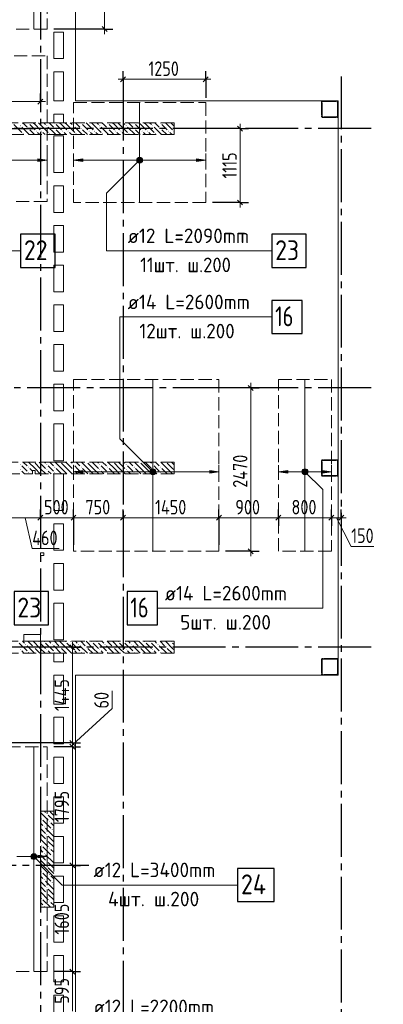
# Model space of a CAD drawing. Header units: millimetres. Extents: x 0 to 43617, y 0 to 59400.
# Tile 28 of 30: x 21509 to 27009, y 36931 to 51818. Entities that reach past the tile are written whole.
import ezdxf

# ---------------------------------------------------------------- set-up
doc = ezdxf.new("R2010")
doc.units = ezdxf.units.MM
doc.linetypes.add('______2', pattern=[270, 200, -70])
doc.linetypes.add('______5', pattern=[1100, 800, -100, 100, -100])
for name, color, linetype, lineweight in [('Standard', 7, 'Continuous', 25), ('ДОП Верх по Х', 7, 'Continuous', 25), ('ЖБ Пилон', 180, 'Continuous', 25), ('Оси', 40, '______5', 18), ('Позиционная метка номер позиции', 7, 'Continuous', 13), ('Примечания', 7, 'Continuous', 25)]:
    doc.layers.add(name, color=color, linetype=linetype, lineweight=lineweight)
doc.layers.add('ЖБ Перекрытие верхний уровень', color=7, linetype='Continuous', lineweight=25, true_color=0xe0e0ff)
doc.layers.add('ЖБ Стена верхний уровень', color=7, linetype='Continuous', lineweight=25, true_color=0x006e00)
doc.styles.add('GOST 2.304-81', font='txt')
doc.styles.add('ISOCPEUR', font='txt')

msp = doc.modelspace()

# ---------------------------------------------------------------- hatches: boundary and pattern name
at = {"layer": 'ДОП Верх по Х', "linetype": 'Continuous', "lineweight": 13, "transparency": 33554687}
for points in [[(23292, 49712), (23305, 49661), (23305, 49726)], [(23305, 49726), (23324, 49656), (23324, 49731)], [(23305, 49726), (23305, 49661), (23324, 49656)], [(23324, 49731), (23324, 49656), (23343, 49661)], [(23324, 49731), (23343, 49661), (23343, 49726)], [(23343, 49726), (23343, 49661), (23356, 49675)], [(23343, 49726), (23356, 49675), (23356, 49712)], [(21784, 49673), (21924, 49693), (21784, 49713)], [(23292, 49675), (23292, 49712), (23286, 49693)], [(23292, 49712), (23292, 49675), (23305, 49661)], [(23356, 49712), (23356, 49675), (23361, 49693)], [(24184, 49673), (24324, 49693), (24184, 49713)], [(23492, 44965), (23492, 45002), (23486, 44983)], [(23492, 45002), (23505, 44951), (23505, 45016)], [(23492, 45002), (23492, 44965), (23505, 44951)], [(23505, 45016), (23524, 44946), (23524, 45021)], [(23505, 45016), (23505, 44951), (23524, 44946)], [(23524, 45021), (23524, 44946), (23543, 44951)], [(23524, 45021), (23543, 44951), (23543, 45016)], [(23543, 45016), (23543, 44951), (23556, 44965)], [(23543, 45016), (23556, 44965), (23556, 45002)], [(23556, 45002), (23556, 44965), (23561, 44983)], [(24384, 44963), (24524, 44983), (24384, 45003)], [(25792, 44965), (25792, 45002), (25786, 44983)], [(25792, 45002), (25805, 44951), (25805, 45016)], [(25792, 45002), (25792, 44965), (25805, 44951)], [(25805, 45016), (25824, 44946), (25824, 45021)], [(25805, 45016), (25805, 44951), (25824, 44946)], [(25824, 45021), (25824, 44946), (25843, 44951)], [(25824, 45021), (25843, 44951), (25843, 45016)], [(25843, 45016), (25843, 44951), (25856, 44965)], [(25843, 45016), (25856, 44965), (25856, 45002)], [(25856, 45002), (25856, 44965), (25861, 44983)], [(26084, 44963), (26224, 44983), (26084, 45003)], [(21692, 39146), (21692, 39183), (21686, 39165)], [(21692, 39183), (21705, 39132), (21705, 39197)], [(21692, 39183), (21692, 39146), (21705, 39132)], [(21705, 39197), (21724, 39127), (21724, 39202)], [(21705, 39197), (21705, 39132), (21724, 39127)], [(21724, 39202), (21724, 39127), (21743, 39132)], [(21724, 39202), (21743, 39132), (21743, 39197)], [(21743, 39197), (21743, 39132), (21756, 39146)], [(21743, 39197), (21756, 39146), (21756, 39183)], [(21756, 39183), (21756, 39146), (21761, 39165)], [(21784, 39145), (21924, 39165), (21784, 39185)]]:
    msp.add_hatch(color=7, dxfattribs=at).paths.add_polyline_path(points)
for points in [[(22464, 49673), (22324, 49693), (22464, 49713)], [(22464, 44963), (22324, 44983), (22464, 45003)], [(25564, 44963), (25424, 44983), (25564, 45003)]]:
    msp.add_hatch(color=7, dxfattribs=at).paths.add_polyline_path(points, flags=16)
at = {"layer": 'ЖБ Пилон', "linetype": 'Continuous', "lineweight": 18, "transparency": 33554687}
for points in [[(21914, 39813), (21921, 39820), (21927, 39813), (21921, 39807)], [(21834, 39733), (21841, 39740), (21847, 39733), (21841, 39727)], [(21874, 39613), (21881, 39620), (21887, 39613), (21881, 39607)], [(21954, 39693), (21961, 39700), (21967, 39693), (21961, 39687)], [(21914, 39493), (21921, 39500), (21927, 39493), (21921, 39487)], [(21994, 39573), (22001, 39580), (22007, 39573), (22001, 39567)], [(21834, 39333), (21841, 39340), (21847, 39333), (21841, 39327)], [(21914, 39413), (21921, 39420), (21927, 39413), (21921, 39407)], [(21874, 39213), (21881, 39220), (21887, 39213), (21881, 39207)], [(21954, 39293), (21961, 39300), (21967, 39293), (21961, 39287)], [(21994, 39173), (22001, 39180), (22007, 39173), (22001, 39167)], [(21914, 39093), (21921, 39100), (21927, 39093), (21921, 39087)], [(21914, 39013), (21921, 39020), (21927, 39013), (21921, 39007)], [(21834, 38933), (21841, 38940), (21847, 38933), (21841, 38927)], [(21954, 38893), (21961, 38900), (21967, 38893), (21961, 38887)], [(21874, 38813), (21881, 38820), (21887, 38813), (21881, 38807)], [(21994, 38773), (22001, 38780), (22007, 38773), (22001, 38767)], [(21914, 38693), (21921, 38700), (21927, 38693), (21921, 38687)], [(21914, 38613), (21921, 38620), (21927, 38613), (21921, 38607)], [(21834, 38533), (21841, 38540), (21847, 38533), (21841, 38527)], [(21874, 38413), (21881, 38420), (21887, 38413), (21881, 38407)], [(21954, 38493), (21961, 38500), (21967, 38493), (21961, 38487)]]:
    msp.add_hatch(color=7, dxfattribs=at).paths.add_polyline_path(points, flags=16)
at = {"layer": 'ЖБ Стена верхний уровень', "linetype": 'Continuous', "lineweight": 18, "transparency": 33554687}
for points in [[(26074, 50453), (26081, 50460), (26084, 50457), (26084, 50450), (26081, 50447)], [(21514, 50213), (21521, 50220), (21527, 50213), (21521, 50207)], [(21634, 50253), (21641, 50260), (21647, 50253), (21641, 50247)], [(21634, 50173), (21641, 50180), (21647, 50173), (21641, 50167)], [(21914, 50213), (21921, 50220), (21927, 50213), (21921, 50207)], [(22034, 50253), (22041, 50260), (22047, 50253), (22041, 50247)], [(22034, 50173), (22041, 50180), (22047, 50173), (22041, 50167)], [(22314, 50213), (22321, 50220), (22327, 50213), (22321, 50207)], [(22434, 50253), (22441, 50260), (22447, 50253), (22441, 50247)], [(22434, 50173), (22441, 50180), (22447, 50173), (22441, 50167)], [(22714, 50213), (22721, 50220), (22727, 50213), (22721, 50207)], [(22834, 50253), (22841, 50260), (22847, 50253), (22841, 50247)], [(22834, 50173), (22841, 50180), (22847, 50173), (22841, 50167)], [(23114, 50213), (23121, 50220), (23127, 50213), (23121, 50207)], [(23234, 50253), (23241, 50260), (23247, 50253), (23241, 50247)], [(23234, 50173), (23241, 50180), (23247, 50173), (23241, 50167)], [(23514, 50213), (23521, 50220), (23527, 50213), (23521, 50207)], [(23634, 50253), (23641, 50260), (23647, 50253), (23641, 50247)], [(23634, 50173), (23641, 50180), (23647, 50173), (23641, 50167)], [(21554, 50093), (21561, 50100), (21567, 50093), (21561, 50087)], [(21754, 50133), (21761, 50140), (21767, 50133), (21761, 50127)], [(21834, 50133), (21841, 50140), (21847, 50133), (21841, 50127)], [(21954, 50093), (21961, 50100), (21967, 50093), (21961, 50087)], [(22154, 50133), (22161, 50140), (22167, 50133), (22161, 50127)], [(22234, 50133), (22241, 50140), (22247, 50133), (22241, 50127)], [(22354, 50093), (22361, 50100), (22367, 50093), (22361, 50087)], [(22554, 50133), (22561, 50140), (22567, 50133), (22561, 50127)], [(22634, 50133), (22641, 50140), (22647, 50133), (22641, 50127)], [(22754, 50093), (22761, 50100), (22767, 50093), (22761, 50087)], [(22954, 50133), (22961, 50140), (22967, 50133), (22961, 50127)], [(23034, 50133), (23041, 50140), (23047, 50133), (23041, 50127)], [(23154, 50093), (23161, 50100), (23167, 50093), (23161, 50087)], [(23354, 50133), (23361, 50140), (23367, 50133), (23361, 50127)], [(23434, 50133), (23441, 50140), (23447, 50133), (23441, 50127)], [(23554, 50093), (23561, 50100), (23567, 50093), (23561, 50087)], [(23754, 50133), (23761, 50140), (23767, 50133), (23761, 50127)], [(23834, 50133), (23841, 50140), (23844, 50137), (23844, 50130), (23841, 50127)], [(21724, 45130), (21721, 45127), (21718, 45130)], [(22124, 45130), (22121, 45127), (22118, 45130)], [(22524, 45130), (22521, 45127), (22518, 45130)], [(22924, 45130), (22921, 45127), (22918, 45130)], [(23324, 45130), (23321, 45127), (23318, 45130)], [(23724, 45130), (23721, 45127), (23718, 45130)], [(21514, 45093), (21521, 45100), (21527, 45093), (21521, 45087)], [(21514, 45013), (21521, 45020), (21527, 45013), (21521, 45007)], [(21634, 45053), (21641, 45060), (21647, 45053), (21641, 45047)], [(21634, 44973), (21641, 44980), (21647, 44973), (21641, 44967)], [(21914, 45093), (21921, 45100), (21927, 45093), (21921, 45087)], [(21914, 45013), (21921, 45020), (21927, 45013), (21921, 45007)], [(22034, 45053), (22041, 45060), (22047, 45053), (22041, 45047)], [(22034, 44973), (22041, 44980), (22047, 44973), (22041, 44967)], [(22314, 45093), (22321, 45100), (22327, 45093), (22321, 45087)], [(22314, 45013), (22321, 45020), (22327, 45013), (22321, 45007)], [(22434, 45053), (22441, 45060), (22447, 45053), (22441, 45047)], [(22434, 44973), (22441, 44980), (22447, 44973), (22441, 44967)], [(22714, 45093), (22721, 45100), (22727, 45093), (22721, 45087)], [(22714, 45013), (22721, 45020), (22727, 45013), (22721, 45007)], [(22834, 45053), (22841, 45060), (22847, 45053), (22841, 45047)], [(22834, 44973), (22841, 44980), (22847, 44973), (22841, 44967)], [(23114, 45093), (23121, 45100), (23127, 45093), (23121, 45087)], [(23114, 45013), (23121, 45020), (23127, 45013), (23121, 45007)], [(23234, 45053), (23241, 45060), (23247, 45053), (23241, 45047)], [(23234, 44973), (23241, 44980), (23247, 44973), (23241, 44967)], [(23514, 45093), (23521, 45100), (23527, 45093), (23521, 45087)], [(23514, 45013), (23521, 45020), (23527, 45013), (23521, 45007)], [(23634, 45053), (23641, 45060), (23647, 45053), (23641, 45047)], [(23634, 44973), (23641, 44980), (23647, 44973), (23641, 44967)], [(26314, 45093), (26321, 45100), (26324, 45097), (26324, 45090), (26321, 45087)], [(26314, 45013), (26321, 45020), (26324, 45017), (26324, 45010), (26321, 45007)], [(21514, 42293), (21521, 42300), (21527, 42293), (21521, 42287)], [(21594, 42373), (21601, 42380), (21607, 42373), (21601, 42367)], [(21714, 42333), (21721, 42340), (21727, 42333), (21721, 42327)], [(21794, 42413), (21801, 42420), (21807, 42413), (21801, 42407)], [(21874, 42413), (21881, 42420), (21887, 42413), (21881, 42407)], [(21914, 42293), (21921, 42300), (21927, 42293), (21921, 42287)], [(21994, 42373), (22001, 42380), (22007, 42373), (22001, 42367)], [(22114, 42333), (22121, 42340), (22127, 42333), (22121, 42327)], [(22194, 42413), (22201, 42420), (22207, 42413), (22201, 42407)], [(22274, 42413), (22281, 42420), (22287, 42413), (22281, 42407)], [(22314, 42293), (22321, 42300), (22327, 42293), (22321, 42287)], [(22394, 42373), (22401, 42380), (22407, 42373), (22401, 42367)], [(22514, 42333), (22521, 42340), (22527, 42333), (22521, 42327)], [(22594, 42413), (22601, 42420), (22607, 42413), (22601, 42407)], [(22674, 42413), (22681, 42420), (22687, 42413), (22681, 42407)], [(22714, 42293), (22721, 42300), (22727, 42293), (22721, 42287)], [(22794, 42373), (22801, 42380), (22807, 42373), (22801, 42367)], [(22914, 42333), (22921, 42340), (22927, 42333), (22921, 42327)], [(22994, 42413), (23001, 42420), (23007, 42413), (23001, 42407)], [(23074, 42413), (23081, 42420), (23087, 42413), (23081, 42407)], [(23114, 42293), (23121, 42300), (23127, 42293), (23121, 42287)], [(23194, 42373), (23201, 42380), (23207, 42373), (23201, 42367)], [(23314, 42333), (23321, 42340), (23327, 42333), (23321, 42327)], [(23394, 42413), (23401, 42420), (23407, 42413), (23401, 42407)], [(23474, 42413), (23481, 42420), (23487, 42413), (23481, 42407)], [(23514, 42293), (23521, 42300), (23527, 42293), (23521, 42287)], [(23594, 42373), (23601, 42380), (23607, 42373), (23601, 42367)], [(23714, 42333), (23721, 42340), (23727, 42333), (23721, 42327)], [(23794, 42413), (23801, 42420), (23807, 42413), (23801, 42407)], [(21634, 42253), (21641, 42260), (21647, 42253), (21641, 42247)], [(22034, 42253), (22041, 42260), (22047, 42253), (22041, 42247)], [(22434, 42253), (22441, 42260), (22447, 42253), (22441, 42247)], [(22834, 42253), (22841, 42260), (22847, 42253), (22841, 42247)], [(23234, 42253), (23241, 42260), (23247, 42253), (23241, 42247)], [(23634, 42253), (23641, 42260), (23647, 42253), (23641, 42247)], [(26074, 42053), (26081, 42060), (26084, 42057), (26084, 42050), (26081, 42047)]]:
    msp.add_hatch(color=7, dxfattribs=at).paths.add_polyline_path(points, flags=16)
at = {"layer": 'Позиционная метка номер позиции', "linetype": 'Continuous', "lineweight": 13, "transparency": 33554687}
for points in [[(23356, 49661), (23292, 49725), (23281, 49705)], [(23367, 49682), (23313, 49737), (23292, 49725)], [(23367, 49682), (23292, 49725), (23356, 49661)], [(23367, 49705), (23335, 49737), (23313, 49737)], [(23367, 49705), (23313, 49737), (23367, 49682)], [(23335, 49737), (23367, 49705), (23356, 49725)], [(23356, 49661), (23281, 49705), (23335, 49650)], [(23335, 49650), (23281, 49705), (23281, 49682)], [(23335, 49650), (23281, 49682), (23313, 49650)], [(23313, 49650), (23281, 49682), (23292, 49661)], [(23492, 44951), (23535, 45027), (23481, 44972)], [(23481, 44972), (23535, 45027), (23513, 45027)], [(23481, 44972), (23513, 45027), (23481, 44995)], [(23481, 44995), (23513, 45027), (23492, 45015)], [(23492, 44951), (23556, 45015), (23535, 45027)], [(23513, 44940), (23556, 45015), (23492, 44951)], [(23513, 44940), (23567, 44995), (23556, 45015)], [(23535, 44940), (23567, 44995), (23513, 44940)], [(23535, 44940), (23567, 44972), (23567, 44995)], [(23567, 44972), (23535, 44940), (23556, 44951)], [(25781, 44995), (25813, 45027), (25792, 45015)], [(25813, 45027), (25781, 44995), (25781, 44972)], [(25813, 45027), (25781, 44972), (25835, 45027)], [(25835, 45027), (25781, 44972), (25792, 44951)], [(25835, 45027), (25792, 44951), (25856, 45015)], [(25856, 45015), (25792, 44951), (25813, 44940)], [(25856, 45015), (25813, 44940), (25867, 44995)], [(25867, 44995), (25813, 44940), (25835, 44940)], [(25867, 44995), (25835, 44940), (25867, 44972)], [(25867, 44972), (25835, 44940), (25856, 44951)], [(21681, 39176), (21713, 39208), (21692, 39196)], [(21713, 39208), (21681, 39176), (21681, 39153)], [(21713, 39208), (21681, 39153), (21735, 39208)], [(21735, 39208), (21681, 39153), (21692, 39133)], [(21735, 39208), (21692, 39133), (21756, 39196)], [(21756, 39196), (21692, 39133), (21713, 39121)], [(21756, 39196), (21713, 39121), (21767, 39176)], [(21767, 39176), (21713, 39121), (21735, 39121)], [(21767, 39176), (21735, 39121), (21767, 39153)], [(21767, 39153), (21735, 39121), (21756, 39133)]]:
    msp.add_hatch(color=7, dxfattribs=at).paths.add_polyline_path(points)

# ---------------------------------------------------------------- linework, layer by layer
at = {"layer": 'Standard', "color": 7, "linetype": 'Continuous', "lineweight": 13, "transparency": 33554687}
for p, q in [((22794, 53470), (22794, 51675)), ((22794, 51675), (22794, 51600)), ((23074, 50916), (22999, 50916)), ((23074, 50916), (24324, 50916)), ((24324, 50916), (24399, 50916)), ((21824, 50579), (21899, 50579)), ((24843, 50170), (24843, 50245)), ((24843, 49053), (24843, 48978)), ((25005, 46250), (25005, 46325)), ((21594, 44288), (21699, 43823)), ((22324, 44288), (23074, 44288)), ((25424, 44288), (26224, 44288)), ((26224, 44288), (26374, 44288)), ((26299, 44288), (26524, 43855)), ((26374, 44288), (26449, 44288)), ((21699, 43823), (22106, 43823)), ((25005, 43780), (25005, 43705)), ((26524, 43855), (26868, 43855)), ((22306, 42330), (22306, 42405)), ((22906, 41404), (22906, 41670)), ((22306, 40854), (22906, 41404)), ((22306, 40883), (22306, 40825)), ((22306, 40825), (22306, 39030)), ((22306, 39030), (22306, 37425)), ((22306, 37425), (22306, 36830))]:
    msp.add_line(p, q, dxfattribs=at)
at = {"layer": 'Standard', "color": 251, "linetype": 'Continuous', "lineweight": -3, "true_color": 0x656565, "transparency": 33554687}
for p, q in [((22794, 51675), (22024, 51675)), ((22794, 51675), (22669, 51675)), ((22794, 51675), (22919, 51675)), ((23074, 50916), (23074, 51041)), ((23074, 50916), (23074, 50791)), ((23074, 50916), (23074, 50635)), ((24324, 50916), (24324, 51041)), ((24324, 50916), (24324, 50791)), ((24324, 50916), (24324, 50635)), ((21824, 50579), (21824, 50704)), ((21824, 50579), (21824, 50454)), ((21824, 50579), (21824, 50579)), ((21321, 50170), (21724, 50170)), ((24843, 50170), (24424, 50170)), ((24843, 50170), (24718, 50170)), ((24843, 50170), (24968, 50170)), ((24843, 49053), (24424, 49053)), ((24843, 49053), (24718, 49053)), ((24843, 49053), (24968, 49053)), ((25005, 46250), (24624, 46250)), ((25005, 46250), (24880, 46250)), ((25005, 46250), (25130, 46250)), ((21824, 44288), (21824, 44413)), ((22324, 44288), (22324, 44413)), ((23074, 44288), (23074, 44413)), ((24524, 44288), (24524, 44413)), ((25424, 44288), (25424, 44413)), ((26224, 44288), (26224, 44413)), ((26374, 44288), (26374, 44413)), ((21824, 44288), (21824, 44163)), ((21824, 44288), (21824, 44288)), ((22324, 44288), (22324, 44163)), ((23074, 44288), (23074, 44163)), ((23074, 44288), (23074, 44288)), ((24524, 44288), (24524, 44163)), ((25424, 44288), (25424, 44163)), ((25424, 44288), (25424, 44288)), ((26224, 44288), (26224, 44163)), ((26224, 44288), (26224, 44288)), ((26374, 44288), (26374, 44163)), ((26374, 44288), (26374, 44288)), ((25005, 43780), (24624, 43780)), ((25005, 43780), (24880, 43780)), ((25005, 43780), (25130, 43780)), ((22306, 42330), (20724, 42330)), ((22306, 42330), (22181, 42330)), ((22306, 42330), (22431, 42330)), ((22306, 40883), (22181, 40883)), ((22306, 40825), (22181, 40825)), ((22306, 40883), (22431, 40883)), ((22306, 40825), (22431, 40825)), ((22306, 39030), (22181, 39030)), ((22306, 39030), (22431, 39030)), ((22306, 39030), (22306, 39030)), ((22306, 37425), (22181, 37425)), ((22306, 37425), (22431, 37425))]:
    msp.add_line(p, q, dxfattribs=at)
at = {"layer": 'Standard', "color": 7, "linetype": 'Continuous', "lineweight": 25, "transparency": 33554687}
for p, q in [((22756, 51713), (22831, 51638)), ((23036, 50879), (23111, 50954)), ((24286, 50879), (24361, 50954)), ((21786, 50541), (21861, 50616)), ((24805, 50208), (24880, 50133)), ((24805, 49091), (24880, 49016)), ((24967, 46288), (25042, 46213)), ((21786, 44251), (21861, 44326)), ((22286, 44251), (22361, 44326)), ((23036, 44251), (23111, 44326)), ((24486, 44251), (24561, 44326)), ((25386, 44251), (25461, 44326)), ((26186, 44251), (26261, 44326)), ((26336, 44251), (26411, 44326)), ((24967, 43818), (25042, 43743)), ((22268, 42368), (22343, 42293)), ((22268, 40921), (22343, 40846)), ((22268, 40862), (22343, 40787)), ((22268, 39068), (22343, 38993)), ((22268, 37462), (22343, 37387))]:
    msp.add_line(p, q, dxfattribs=at)
at = {"layer": 'Standard', "color": 7, "linetype": 'Continuous', "lineweight": 13, "transparency": 33554687}
for points in [[(18724, 50579), (19571, 50579), (19571, 50579), (21824, 50579)], [(24843, 50170), (24843, 49329), (24843, 49329), (24843, 49053)], [(25005, 46250), (25005, 44665), (25005, 44665), (25005, 43780)], [(21364, 44288), (21666, 44288), (21666, 44288), (21824, 44288)], [(21824, 44288), (22239, 44288), (22239, 44288), (22324, 44288)], [(23074, 44288), (23205, 44288), (23205, 44288), (24319, 44288), (24319, 44288), (24524, 44288)], [(24524, 44288), (25099, 44288), (25099, 44288), (25424, 44288)], [(22306, 42330), (22306, 41290), (22306, 41290), (22306, 41257), (22306, 41257), (22306, 40883)]]:
    msp.add_lwpolyline(points, dxfattribs=at)
at = {"layer": 'Standard', "color": 251, "linetype": 'Continuous', "lineweight": -3, "true_color": 0x656565, "transparency": 33554687}
for points in [[(22324, 44288), (22324, 44268), (22324, 44268), (22324, 44111), (22324, 44111), (22324, 44030), (22324, 44030), (22324, 43996), (22324, 43996), (22324, 43880)], [(24524, 44288), (24524, 44281), (24524, 44281), (24524, 44205), (24524, 44205), (24524, 43880)], [(22306, 40883), (22289, 40883), (22289, 40883), (22289, 40883), (22289, 40883), (22289, 40883), (22289, 40883), (22289, 40883), (22289, 40883), (22289, 40883), (22289, 40883), (20724, 40883)], [(22306, 40825), (22289, 40825), (22289, 40825), (22289, 40825), (22289, 40825), (22289, 40825), (22289, 40825), (22289, 40825), (22289, 40825), (22289, 40825), (22289, 40825), (22024, 40825)], [(22306, 37425), (22289, 37425), (22289, 37425), (22289, 37425), (22289, 37425), (22289, 37425), (22289, 37425), (22024, 37425)]]:
    msp.add_lwpolyline(points, dxfattribs=at)
at = {"layer": 'ДОП Верх по Х', "color": 7, "linetype": 'Continuous', "lineweight": 18, "transparency": 33554687}
for p, q in [((21724, 55069), (21724, 51681)), ((23324, 49059), (23324, 50559)), ((23524, 46373), (23524, 43787)), ((25824, 46373), (25824, 43787)), ((21724, 40819), (21724, 37431))]:
    msp.add_line(p, q, dxfattribs=at)
at = {"layer": 'ДОП Верх по Х', "color": 251, "linetype": 'Continuous', "lineweight": 13, "true_color": 0x494949, "transparency": 33554687}
for p, q in [((21924, 49693), (21924, 49793)), ((22324, 49693), (22324, 49793)), ((23324, 49731), (23324, 49731)), ((24324, 49693), (24324, 49793)), ((19554, 49693), (21784, 49693)), ((21924, 49693), (21784, 49713)), ((21784, 49713), (21784, 49673)), ((21784, 49673), (21924, 49693)), ((21924, 49693), (21924, 49593)), ((21924, 49693), (21924, 49693)), ((22324, 49693), (22464, 49713)), ((22464, 49673), (22324, 49693)), ((22324, 49693), (22324, 49593)), ((22324, 49693), (22324, 49693)), ((22464, 49713), (22464, 49673)), ((22464, 49693), (23294, 49693)), ((23324, 49656), (23324, 49656)), ((23354, 49693), (24184, 49693)), ((24324, 49693), (24184, 49713)), ((24184, 49713), (24184, 49673)), ((24184, 49673), (24324, 49693)), ((24324, 49693), (24324, 49593)), ((24324, 49693), (24324, 49693)), ((22324, 44983), (22324, 45083)), ((22324, 44983), (22464, 45003)), ((22464, 44963), (22324, 44983)), ((22324, 44983), (22324, 44883)), ((22324, 44983), (22324, 44983)), ((22464, 45003), (22464, 44963)), ((22464, 44983), (23494, 44983)), ((23524, 45021), (23524, 45021)), ((23554, 44983), (24384, 44983)), ((24524, 44983), (24384, 45003)), ((24384, 45003), (24384, 44963)), ((24384, 44963), (24524, 44983)), ((24524, 44983), (24524, 45083)), ((24524, 44983), (24524, 44883)), ((24524, 44983), (24524, 44983)), ((25424, 44983), (25424, 45083)), ((25424, 44983), (25564, 45003)), ((25564, 44963), (25424, 44983)), ((25424, 44983), (25424, 44883)), ((25424, 44983), (25424, 44983)), ((25564, 45003), (25564, 44963)), ((25564, 44983), (25794, 44983)), ((25824, 45021), (25824, 45021)), ((25854, 44983), (26084, 44983)), ((26224, 44983), (26084, 45003)), ((26084, 45003), (26084, 44963)), ((26084, 44963), (26224, 44983)), ((26224, 44983), (26224, 45083)), ((26224, 44983), (26224, 44883)), ((26224, 44983), (26224, 44983)), ((23524, 44946), (23524, 44946)), ((25824, 44946), (25824, 44946)), ((21464, 39165), (21694, 39165)), ((21724, 39202), (21724, 39202)), ((21754, 39165), (21784, 39165)), ((21924, 39165), (21784, 39185)), ((21784, 39185), (21784, 39145)), ((21784, 39145), (21924, 39165)), ((21924, 39165), (21924, 39265)), ((21924, 39165), (21924, 39065)), ((21924, 39165), (21924, 39165)), ((21724, 39127), (21724, 39127))]:
    msp.add_line(p, q, dxfattribs=at)
at = {"layer": 'ДОП Верх по Х', "color": 7, "linetype": 'Continuous', "lineweight": 13, "transparency": 33554687}
for p, q in [((23124, 48323), (25210, 48323)), ((23124, 47323), (25232, 47323)), ((23685, 42920), (25793, 42920)), ((22606, 38735), (24714, 38735))]:
    msp.add_line(p, q, dxfattribs=at)
at = {"layer": 'ДОП Верх по Х', "color": 7, "linetype": 'Continuous', "lineweight": 25, "transparency": 33554687}
for points in [[(21524, 48073), (22044, 48073), (22044, 48573), (21524, 48573), (21524, 48073)], [(25324, 48073), (25844, 48073), (25844, 48573), (25324, 48573), (25324, 48073)], [(25324, 47073), (25784, 47073), (25784, 47573), (25324, 47573), (25324, 47073)], [(21424, 42670), (21944, 42670), (21944, 43170), (21424, 43170), (21424, 42670)], [(23133, 42670), (23593, 42670), (23593, 43170), (23133, 43170), (23133, 42670)], [(24806, 38485), (25356, 38485), (25356, 38985), (24806, 38985), (24806, 38485)]]:
    msp.add_lwpolyline(points, dxfattribs=at)
at = {"layer": 'ДОП Верх по Х', "color": 251, "linetype": 'Continuous', "lineweight": 13, "true_color": 0x494949, "transparency": 33554687}
for centre in [(23324, 49693), (23524, 44983), (25824, 44983), (21724, 39165)]:
    msp.add_circle(centre, 37.5, dxfattribs=at)
at = {"layer": 'ЖБ Перекрытие верхний уровень', "color": 7, "linetype": 'Continuous', "lineweight": 18, "transparency": 33554687}
for p, q in [((22354, 50590), (22354, 57220)), ((22024, 51230), (22024, 51630)), ((22024, 51630), (22174, 51630)), ((22174, 51630), (22174, 51230)), ((22174, 51230), (22024, 51230)), ((22024, 51030), (22174, 51030)), ((22024, 50590), (22024, 51030)), ((22174, 51030), (22174, 50590)), ((22174, 50590), (22024, 50590)), ((26324, 50590), (22354, 50590)), ((26324, 41910), (26324, 50590)), ((22024, 50260), (22024, 50390)), ((22024, 50390), (22174, 50390)), ((22174, 50390), (22174, 50260)), ((22174, 50260), (22024, 50260)), ((22024, 49505), (22024, 50060)), ((22024, 50060), (22174, 50060)), ((22174, 50060), (22174, 49505)), ((22174, 49505), (22024, 49505)), ((22024, 48905), (22024, 49305)), ((22024, 49305), (22174, 49305)), ((22174, 49305), (22174, 48905)), ((22174, 48905), (22024, 48905)), ((22024, 48705), (22174, 48705)), ((22024, 48305), (22024, 48705)), ((22174, 48705), (22174, 48305)), ((22174, 48305), (22024, 48305)), ((22024, 47705), (22024, 48105)), ((22024, 48105), (22174, 48105)), ((22174, 48105), (22174, 47705)), ((22174, 47705), (22024, 47705)), ((22024, 47105), (22024, 47505)), ((22024, 47505), (22174, 47505)), ((22174, 47505), (22174, 47105)), ((22174, 47105), (22024, 47105)), ((22024, 46505), (22024, 46905)), ((22024, 46905), (22174, 46905)), ((22174, 46905), (22174, 46505)), ((22174, 46505), (22024, 46505)), ((22024, 45905), (22024, 46305)), ((22024, 46305), (22174, 46305)), ((22174, 46305), (22174, 45905)), ((22174, 45905), (22024, 45905)), ((22024, 45150), (22024, 45705)), ((22024, 45705), (22174, 45705)), ((22174, 45705), (22174, 45150)), ((22174, 45150), (22024, 45150)), ((22024, 44395), (22024, 44950)), ((22024, 44950), (22174, 44950)), ((22174, 44950), (22174, 44395)), ((22174, 44395), (22024, 44395)), ((22024, 43795), (22024, 44195)), ((22024, 44195), (22174, 44195)), ((22174, 44195), (22174, 43795)), ((22174, 43795), (22024, 43795)), ((21874, 43755), (21824, 43755)), ((21824, 43755), (21824, 43715)), ((21824, 43715), (21874, 43715)), ((21874, 43715), (21874, 43755)), ((22024, 43195), (22024, 43595)), ((22024, 43595), (22174, 43595)), ((22174, 43595), (22174, 43195)), ((22174, 43195), (22024, 43195)), ((22024, 42440), (22024, 42995)), ((22024, 42995), (22174, 42995)), ((22174, 42995), (22174, 42440)), ((21824, 42520), (21574, 42520)), ((21574, 42520), (21574, 42420)), ((21824, 42420), (21824, 42520)), ((22174, 42440), (22024, 42440)), ((21574, 42420), (21824, 42420)), ((22024, 42110), (22024, 42240)), ((22024, 42240), (22174, 42240)), ((22174, 42240), (22174, 42110)), ((22174, 42110), (22024, 42110)), ((22024, 41910), (22174, 41910)), ((22024, 41470), (22024, 41910)), ((22174, 41910), (22174, 41470)), ((22354, 32653), (22354, 41910)), ((22354, 41910), (26324, 41910)), ((22174, 41470), (22024, 41470)), ((22024, 40870), (22024, 41270)), ((22024, 41270), (22174, 41270)), ((22174, 41270), (22174, 40870)), ((22174, 40870), (22024, 40870)), ((22024, 40270), (22024, 40670)), ((22024, 40670), (22174, 40670)), ((22174, 40670), (22174, 40270)), ((22174, 40270), (22024, 40270)), ((22024, 39670), (22024, 40070)), ((22024, 40070), (22174, 40070)), ((22174, 40070), (22174, 39670)), ((22174, 39670), (22024, 39670)), ((22024, 39470), (22174, 39470)), ((22024, 39070), (22024, 39470)), ((22174, 39470), (22174, 39070)), ((22174, 39070), (22024, 39070)), ((22024, 38470), (22024, 38870)), ((22024, 38870), (22174, 38870)), ((22174, 38870), (22174, 38470)), ((22174, 38470), (22024, 38470)), ((22024, 37870), (22024, 38270)), ((22024, 38270), (22174, 38270)), ((22174, 38270), (22174, 37870)), ((22174, 37870), (22024, 37870)), ((22024, 37270), (22024, 37670)), ((22024, 37670), (22174, 37670)), ((22174, 37670), (22174, 37270)), ((22174, 37270), (22024, 37270)), ((22024, 36670), (22024, 37070)), ((22024, 37070), (22174, 37070)), ((22174, 37070), (22174, 36670))]:
    msp.add_line(p, q, dxfattribs=at)
at = {"layer": 'ЖБ Пилон', "color": 253, "linetype": '______2', "lineweight": 13, "true_color": 0xa0a0a0, "transparency": 33554687}
for p, q in [((21824, 39850), (21824, 38400)), ((22024, 39850), (21824, 39850)), ((22024, 38400), (22024, 39850)), ((21824, 38400), (22024, 38400))]:
    msp.add_line(p, q, dxfattribs=at)
at = {"layer": 'ЖБ Пилон', "color": 9, "linetype": 'Continuous', "lineweight": 18, "true_color": 0xc7c7c7, "transparency": 33554687}
for p, q in [((21824, 39830), (21941, 39713)), ((21884, 39850), (21901, 39833)), ((21941, 39793), (22024, 39710)), ((21981, 39833), (21964, 39850)), ((22021, 39793), (21981, 39833)), ((21861, 39633), (21824, 39670)), ((21861, 39713), (21981, 39593)), ((21981, 39673), (22024, 39630)), ((21824, 39590), (21901, 39513)), ((21824, 39510), (21901, 39433)), ((21901, 39593), (22021, 39473)), ((21981, 39433), (21941, 39473)), ((22024, 39550), (22021, 39553)), ((21824, 39430), (21941, 39313)), ((21861, 39313), (21981, 39193)), ((21941, 39393), (22024, 39310)), ((22021, 39393), (21981, 39433)), ((21861, 39233), (21824, 39270)), ((21824, 39190), (21901, 39113)), ((21901, 39193), (22021, 39073)), ((21981, 39273), (22024, 39230)), ((22024, 39150), (22021, 39153)), ((21824, 39110), (21901, 39033)), ((21824, 39030), (21941, 38913)), ((21981, 39033), (21941, 39073)), ((22021, 38993), (21981, 39033)), ((21861, 38833), (21824, 38870)), ((21861, 38913), (21981, 38793)), ((21941, 38993), (22024, 38910)), ((21981, 38873), (22024, 38830)), ((21824, 38790), (21901, 38713)), ((21824, 38710), (21901, 38633)), ((21901, 38793), (22021, 38673)), ((22024, 38750), (22021, 38753)), ((21824, 38630), (21941, 38513)), ((21981, 38633), (21941, 38673)), ((21941, 38593), (22024, 38510)), ((22021, 38593), (21981, 38633)), ((21861, 38433), (21824, 38470)), ((21861, 38513), (21974, 38400)), ((21981, 38473), (22024, 38430))]:
    msp.add_line(p, q, dxfattribs=at)
at = {"layer": 'ЖБ Стена верхний уровень', "color": 251, "linetype": '______2', "lineweight": 13, "true_color": 0x656565, "transparency": 33554687}
for p, q in [((26075, 50577), (26074, 50573)), ((26074, 50573), (26074, 50570)), ((26074, 50570), (26074, 50360)), ((26077, 50580), (26075, 50577)), ((26079, 50583), (26077, 50580)), ((26081, 50585), (26079, 50583)), ((26084, 50587), (26081, 50585)), ((26087, 50589), (26084, 50587)), ((26084, 50572), (26085, 50573)), ((26084, 50570), (26084, 50572)), ((26084, 50360), (26084, 50570)), ((26085, 50575), (26086, 50576)), ((26085, 50573), (26085, 50575)), ((26086, 50576), (26088, 50578)), ((26091, 50590), (26087, 50589)), ((26088, 50578), (26089, 50579)), ((26089, 50579), (26091, 50579)), ((26094, 50590), (26091, 50590)), ((26091, 50579), (26092, 50580)), ((26092, 50580), (26094, 50580)), ((26304, 50590), (26094, 50590)), ((26094, 50580), (26304, 50580)), ((26307, 50590), (26304, 50590)), ((26304, 50580), (26306, 50580)), ((26306, 50580), (26307, 50579)), ((26311, 50589), (26307, 50590)), ((26307, 50579), (26309, 50579)), ((26309, 50579), (26310, 50578)), ((26310, 50578), (26312, 50576)), ((26314, 50587), (26311, 50589)), ((26312, 50576), (26313, 50575)), ((26313, 50575), (26313, 50573)), ((26313, 50573), (26314, 50572)), ((26317, 50585), (26314, 50587)), ((26314, 50572), (26314, 50570)), ((26314, 50570), (26314, 50360)), ((26319, 50583), (26317, 50585)), ((26321, 50580), (26319, 50583)), ((26323, 50577), (26321, 50580)), ((26324, 50573), (26323, 50577)), ((26324, 50570), (26324, 50573)), ((26324, 50360), (26324, 50570)), ((26074, 50360), (26074, 50357)), ((26074, 50357), (26075, 50353)), ((26075, 50353), (26077, 50350)), ((26077, 50350), (26079, 50347)), ((26079, 50347), (26081, 50345)), ((26081, 50345), (26084, 50343)), ((26084, 50358), (26084, 50360)), ((26085, 50357), (26084, 50358)), ((26084, 50343), (26087, 50341)), ((26085, 50355), (26085, 50357)), ((26086, 50354), (26085, 50355)), ((26088, 50352), (26086, 50354)), ((26087, 50341), (26091, 50340)), ((26089, 50351), (26088, 50352)), ((26091, 50351), (26089, 50351)), ((26092, 50350), (26091, 50351)), ((26091, 50340), (26094, 50340)), ((26094, 50350), (26092, 50350)), ((26304, 50350), (26094, 50350)), ((26094, 50340), (26304, 50340)), ((26306, 50350), (26304, 50350)), ((26304, 50340), (26307, 50340)), ((26307, 50351), (26306, 50350)), ((26309, 50351), (26307, 50351)), ((26307, 50340), (26311, 50341)), ((26310, 50352), (26309, 50351)), ((26312, 50354), (26310, 50352)), ((26311, 50341), (26314, 50343)), ((26313, 50355), (26312, 50354)), ((26314, 50358), (26313, 50357)), ((26313, 50357), (26313, 50355)), ((26314, 50360), (26314, 50358)), ((26314, 50343), (26317, 50345)), ((26317, 50345), (26319, 50347)), ((26319, 50347), (26321, 50350)), ((26321, 50350), (26323, 50353)), ((26323, 50353), (26324, 50357)), ((26324, 50357), (26324, 50360)), ((22024, 50260), (16244, 50260)), ((23844, 50260), (22024, 50260)), ((23844, 50080), (23844, 50260)), ((16244, 50080), (22024, 50080)), ((22024, 50080), (23844, 50080)), ((22024, 45130), (21044, 45130)), ((23844, 45130), (22024, 45130)), ((23844, 44950), (23844, 45130)), ((26075, 45152), (26074, 45148)), ((26074, 45148), (26074, 45145)), ((26074, 45145), (26074, 44935)), ((26077, 45155), (26075, 45152)), ((26079, 45158), (26077, 45155)), ((26081, 45160), (26079, 45158)), ((26084, 45162), (26081, 45160)), ((26087, 45164), (26084, 45162)), ((26084, 45147), (26085, 45148)), ((26084, 45145), (26084, 45147)), ((26084, 44935), (26084, 45145)), ((26085, 45150), (26086, 45151)), ((26085, 45148), (26085, 45150)), ((26086, 45151), (26088, 45153)), ((26091, 45165), (26087, 45164)), ((26088, 45153), (26089, 45154)), ((26089, 45154), (26091, 45154)), ((26094, 45165), (26091, 45165)), ((26091, 45154), (26092, 45155)), ((26092, 45155), (26094, 45155)), ((26304, 45165), (26094, 45165)), ((26094, 45155), (26304, 45155)), ((26307, 45165), (26304, 45165)), ((26304, 45155), (26306, 45155)), ((26306, 45155), (26307, 45154)), ((26311, 45164), (26307, 45165)), ((26307, 45154), (26309, 45154)), ((26309, 45154), (26310, 45153)), ((26310, 45153), (26312, 45151)), ((26314, 45162), (26311, 45164)), ((26312, 45151), (26313, 45150)), ((26313, 45150), (26313, 45148)), ((26313, 45148), (26314, 45147)), ((26317, 45160), (26314, 45162)), ((26314, 45147), (26314, 45145)), ((26314, 45145), (26314, 44935)), ((26319, 45158), (26317, 45160)), ((26321, 45155), (26319, 45158)), ((26323, 45152), (26321, 45155)), ((26324, 45148), (26323, 45152)), ((26324, 45145), (26324, 45148)), ((26324, 44935), (26324, 45145)), ((21744, 45000), (21704, 45000)), ((21704, 45000), (21704, 44950)), ((21744, 44950), (21744, 45000)), ((21044, 44950), (21704, 44950)), ((21744, 44950), (22024, 44950)), ((22024, 44950), (23844, 44950)), ((26074, 44935), (26074, 44932)), ((26074, 44932), (26075, 44928)), ((26075, 44928), (26077, 44925)), ((26077, 44925), (26079, 44922)), ((26079, 44922), (26081, 44920)), ((26081, 44920), (26084, 44918)), ((26084, 44933), (26084, 44935)), ((26085, 44932), (26084, 44933)), ((26084, 44918), (26087, 44916)), ((26085, 44930), (26085, 44932)), ((26086, 44929), (26085, 44930)), ((26088, 44927), (26086, 44929)), ((26087, 44916), (26091, 44915)), ((26089, 44926), (26088, 44927)), ((26091, 44926), (26089, 44926)), ((26092, 44925), (26091, 44926)), ((26091, 44915), (26094, 44915)), ((26094, 44925), (26092, 44925)), ((26304, 44925), (26094, 44925)), ((26094, 44915), (26304, 44915)), ((26306, 44925), (26304, 44925)), ((26304, 44915), (26307, 44915)), ((26307, 44926), (26306, 44925)), ((26309, 44926), (26307, 44926)), ((26307, 44915), (26311, 44916)), ((26310, 44927), (26309, 44926)), ((26312, 44929), (26310, 44927)), ((26311, 44916), (26314, 44918)), ((26313, 44930), (26312, 44929)), ((26314, 44933), (26313, 44932)), ((26313, 44932), (26313, 44930)), ((26314, 44935), (26314, 44933)), ((26314, 44918), (26317, 44920)), ((26317, 44920), (26319, 44922)), ((26319, 44922), (26321, 44925)), ((26321, 44925), (26323, 44928)), ((26323, 44928), (26324, 44932)), ((26324, 44932), (26324, 44935)), ((22024, 42420), (21019, 42420)), ((23844, 42420), (22024, 42420)), ((23844, 42240), (23844, 42420)), ((21019, 42240), (22024, 42240)), ((22024, 42240), (23844, 42240)), ((26075, 42147), (26074, 42143)), ((26074, 42143), (26074, 42140)), ((26074, 42140), (26074, 41930)), ((26077, 42150), (26075, 42147)), ((26079, 42153), (26077, 42150)), ((26081, 42155), (26079, 42153)), ((26084, 42157), (26081, 42155)), ((26087, 42159), (26084, 42157)), ((26084, 42142), (26085, 42143)), ((26084, 42140), (26084, 42142)), ((26084, 41930), (26084, 42140)), ((26085, 42145), (26086, 42146)), ((26085, 42143), (26085, 42145)), ((26086, 42146), (26088, 42148)), ((26091, 42160), (26087, 42159)), ((26088, 42148), (26089, 42149)), ((26089, 42149), (26091, 42149)), ((26094, 42160), (26091, 42160)), ((26091, 42149), (26092, 42150)), ((26092, 42150), (26094, 42150)), ((26304, 42160), (26094, 42160)), ((26094, 42150), (26304, 42150)), ((26307, 42160), (26304, 42160)), ((26304, 42150), (26306, 42150)), ((26306, 42150), (26307, 42149)), ((26311, 42159), (26307, 42160)), ((26307, 42149), (26309, 42149)), ((26309, 42149), (26310, 42148)), ((26310, 42148), (26312, 42146)), ((26314, 42157), (26311, 42159)), ((26312, 42146), (26313, 42145)), ((26313, 42145), (26313, 42143)), ((26313, 42143), (26314, 42142)), ((26317, 42155), (26314, 42157)), ((26314, 42142), (26314, 42140)), ((26314, 42140), (26314, 41930)), ((26319, 42153), (26317, 42155)), ((26321, 42150), (26319, 42153)), ((26323, 42147), (26321, 42150)), ((26324, 42143), (26323, 42147)), ((26324, 42140), (26324, 42143)), ((26324, 41930), (26324, 42140)), ((26074, 41930), (26074, 41927)), ((26074, 41927), (26075, 41923)), ((26075, 41923), (26077, 41920)), ((26077, 41920), (26079, 41917)), ((26079, 41917), (26081, 41915)), ((26081, 41915), (26084, 41913)), ((26084, 41928), (26084, 41930)), ((26085, 41927), (26084, 41928)), ((26084, 41913), (26087, 41911)), ((26085, 41925), (26085, 41927)), ((26086, 41924), (26085, 41925)), ((26088, 41922), (26086, 41924)), ((26087, 41911), (26091, 41910)), ((26089, 41921), (26088, 41922)), ((26091, 41921), (26089, 41921)), ((26092, 41920), (26091, 41921)), ((26091, 41910), (26094, 41910)), ((26094, 41920), (26092, 41920)), ((26304, 41920), (26094, 41920)), ((26094, 41910), (26304, 41910)), ((26306, 41920), (26304, 41920)), ((26304, 41910), (26307, 41910)), ((26307, 41921), (26306, 41920)), ((26309, 41921), (26307, 41921)), ((26307, 41910), (26311, 41911)), ((26310, 41922), (26309, 41921)), ((26312, 41924), (26310, 41922)), ((26311, 41911), (26314, 41913)), ((26313, 41925), (26312, 41924)), ((26314, 41928), (26313, 41927)), ((26313, 41927), (26313, 41925)), ((26314, 41930), (26314, 41928)), ((26314, 41913), (26317, 41915)), ((26317, 41915), (26319, 41917)), ((26319, 41917), (26321, 41920)), ((26321, 41920), (26323, 41923)), ((26323, 41923), (26324, 41927)), ((26324, 41927), (26324, 41930))]:
    msp.add_line(p, q, dxfattribs=at)
at = {"layer": 'ЖБ Стена верхний уровень', "color": 9, "linetype": 'Continuous', "lineweight": 18, "true_color": 0xc7c7c7, "transparency": 33554687}
for p, q in [((26074, 50540), (26084, 50530)), ((26104, 50590), (26114, 50580)), ((26184, 50590), (26194, 50580)), ((26264, 50590), (26274, 50580)), ((26314, 50540), (26324, 50530)), ((26074, 50380), (26084, 50370)), ((26194, 50340), (26184, 50350)), ((26264, 50350), (26274, 50340)), ((26314, 50460), (26324, 50450)), ((26314, 50380), (26324, 50370)), ((21421, 50233), (21541, 50113)), ((21541, 50193), (21654, 50080)), ((21581, 50233), (21554, 50260)), ((21621, 50193), (21581, 50233)), ((21661, 50233), (21741, 50153)), ((21741, 50233), (21714, 50260)), ((21741, 50233), (21821, 50153)), ((21794, 50260), (21821, 50233)), ((21821, 50233), (21941, 50113)), ((21874, 50260), (21901, 50233)), ((21941, 50193), (22024, 50110)), ((21981, 50233), (21954, 50260)), ((22021, 50193), (21981, 50233)), ((22061, 50233), (22141, 50153)), ((22141, 50233), (22114, 50260)), ((22141, 50233), (22221, 50153)), ((22194, 50260), (22221, 50233)), ((22221, 50233), (22341, 50113)), ((22274, 50260), (22301, 50233)), ((22341, 50193), (22454, 50080)), ((22381, 50233), (22354, 50260)), ((22421, 50193), (22381, 50233)), ((22461, 50233), (22541, 50153)), ((22541, 50233), (22514, 50260)), ((22541, 50233), (22621, 50153)), ((22594, 50260), (22621, 50233)), ((22621, 50233), (22741, 50113)), ((22674, 50260), (22701, 50233)), ((22741, 50193), (22854, 50080)), ((22781, 50233), (22754, 50260)), ((22821, 50193), (22781, 50233)), ((22861, 50233), (22941, 50153)), ((22941, 50233), (22914, 50260)), ((22941, 50233), (23021, 50153)), ((22994, 50260), (23021, 50233)), ((23021, 50233), (23141, 50113)), ((23074, 50260), (23101, 50233)), ((23141, 50193), (23254, 50080)), ((23181, 50233), (23154, 50260)), ((23221, 50193), (23181, 50233)), ((23261, 50233), (23341, 50153)), ((23341, 50233), (23314, 50260)), ((23341, 50233), (23421, 50153)), ((23394, 50260), (23421, 50233)), ((23421, 50233), (23541, 50113)), ((23474, 50260), (23501, 50233)), ((23541, 50193), (23654, 50080)), ((23581, 50233), (23554, 50260)), ((23621, 50193), (23581, 50233)), ((23661, 50233), (23741, 50153)), ((23741, 50233), (23714, 50260)), ((23741, 50233), (23821, 50153)), ((23794, 50260), (23821, 50233)), ((23821, 50233), (23844, 50210)), ((21661, 50153), (21734, 50080)), ((21814, 50080), (21781, 50113)), ((21861, 50113), (21894, 50080)), ((22024, 50110), (22054, 50080)), ((22061, 50153), (22134, 50080)), ((22214, 50080), (22181, 50113)), ((22261, 50113), (22294, 50080)), ((22461, 50153), (22534, 50080)), ((22614, 50080), (22581, 50113)), ((22661, 50113), (22694, 50080)), ((22861, 50153), (22934, 50080)), ((23014, 50080), (22981, 50113)), ((23061, 50113), (23094, 50080)), ((23261, 50153), (23334, 50080)), ((23414, 50080), (23381, 50113)), ((23461, 50113), (23494, 50080)), ((23661, 50153), (23734, 50080)), ((23814, 50080), (23781, 50113)), ((21564, 45130), (21621, 45073)), ((21741, 45033), (21644, 45130)), ((21741, 45113), (21821, 45033)), ((21821, 45113), (21804, 45130)), ((21821, 45113), (21901, 45033)), ((21884, 45130), (21901, 45113)), ((21964, 45130), (22021, 45073)), ((22141, 45033), (22044, 45130)), ((22141, 45113), (22221, 45033)), ((22221, 45113), (22204, 45130)), ((22221, 45113), (22301, 45033)), ((22284, 45130), (22301, 45113)), ((22364, 45130), (22421, 45073)), ((22541, 45033), (22444, 45130)), ((22541, 45113), (22621, 45033)), ((22621, 45113), (22604, 45130)), ((22621, 45113), (22701, 45033)), ((22684, 45130), (22701, 45113)), ((22764, 45130), (22821, 45073)), ((22941, 45033), (22844, 45130)), ((22941, 45113), (23021, 45033)), ((23021, 45113), (23004, 45130)), ((23021, 45113), (23101, 45033)), ((23084, 45130), (23101, 45113)), ((23164, 45130), (23221, 45073)), ((23341, 45033), (23244, 45130)), ((23341, 45113), (23421, 45033)), ((23421, 45113), (23404, 45130)), ((23421, 45113), (23501, 45033)), ((23484, 45130), (23501, 45113)), ((23564, 45130), (23621, 45073)), ((23741, 45033), (23644, 45130)), ((23741, 45113), (23821, 45033)), ((23821, 45113), (23804, 45130)), ((23821, 45113), (23844, 45090)), ((26090, 45164), (26099, 45155)), ((26179, 45155), (26169, 45165)), ((26249, 45165), (26259, 45155)), ((21581, 45033), (21541, 45073)), ((21541, 44993), (21584, 44950)), ((21621, 44993), (21581, 45033)), ((21661, 45033), (21704, 44990)), ((21741, 45033), (21821, 44953)), ((21821, 45033), (21904, 44950)), ((21981, 45033), (21941, 45073)), ((21941, 44993), (21984, 44950)), ((22021, 44993), (21981, 45033)), ((22061, 45033), (22141, 44953)), ((22141, 45033), (22221, 44953)), ((22221, 45033), (22304, 44950)), ((22381, 45033), (22341, 45073)), ((22341, 44993), (22384, 44950)), ((22421, 44993), (22381, 45033)), ((22461, 45033), (22541, 44953)), ((22541, 45033), (22621, 44953)), ((22621, 45033), (22704, 44950)), ((22781, 45033), (22741, 45073)), ((22741, 44993), (22784, 44950)), ((22821, 44993), (22781, 45033)), ((22861, 45033), (22941, 44953)), ((22941, 45033), (23021, 44953)), ((23021, 45033), (23104, 44950)), ((23181, 45033), (23141, 45073)), ((23141, 44993), (23184, 44950)), ((23221, 44993), (23181, 45033)), ((23261, 45033), (23341, 44953)), ((23341, 45033), (23421, 44953)), ((23421, 45033), (23504, 44950)), ((23581, 45033), (23541, 45073)), ((23541, 44993), (23584, 44950)), ((23621, 44993), (23581, 45033)), ((23661, 45033), (23741, 44953)), ((23741, 45033), (23821, 44953)), ((23821, 45033), (23844, 45010)), ((26084, 45090), (26074, 45100)), ((26074, 45020), (26084, 45010)), ((21661, 44953), (21664, 44950)), ((22061, 44953), (22064, 44950)), ((22461, 44953), (22464, 44950)), ((22861, 44953), (22864, 44950)), ((23261, 44953), (23264, 44950)), ((23661, 44953), (23664, 44950)), ((26074, 44940), (26099, 44915)), ((26314, 44940), (26323, 44931)), ((21501, 42393), (21621, 42273)), ((21734, 42240), (21621, 42353)), ((21741, 42313), (21814, 42240)), ((21821, 42393), (21901, 42313)), ((21821, 42313), (21894, 42240)), ((21901, 42393), (22021, 42273)), ((22024, 42350), (22021, 42353)), ((22134, 42240), (22024, 42350)), ((22034, 42420), (22101, 42353)), ((22221, 42313), (22114, 42420)), ((22141, 42313), (22214, 42240)), ((22221, 42393), (22301, 42313)), ((22221, 42313), (22294, 42240)), ((22301, 42393), (22421, 42273)), ((22354, 42420), (22381, 42393)), ((22534, 42240), (22421, 42353)), ((22434, 42420), (22501, 42353)), ((22621, 42313), (22514, 42420)), ((22541, 42313), (22614, 42240)), ((22621, 42393), (22701, 42313)), ((22621, 42313), (22694, 42240)), ((22701, 42393), (22821, 42273)), ((22754, 42420), (22781, 42393)), ((22934, 42240), (22821, 42353)), ((22834, 42420), (22901, 42353)), ((23021, 42313), (22914, 42420)), ((22941, 42313), (23014, 42240)), ((23021, 42393), (23101, 42313)), ((23021, 42313), (23094, 42240)), ((23101, 42393), (23221, 42273)), ((23154, 42420), (23181, 42393)), ((23334, 42240), (23221, 42353)), ((23234, 42420), (23301, 42353)), ((23421, 42313), (23314, 42420)), ((23341, 42313), (23414, 42240)), ((23421, 42393), (23501, 42313)), ((23421, 42313), (23494, 42240)), ((23501, 42393), (23621, 42273)), ((23554, 42420), (23581, 42393)), ((23734, 42240), (23621, 42353)), ((23634, 42420), (23701, 42353)), ((23821, 42313), (23714, 42420)), ((23741, 42313), (23814, 42240)), ((23821, 42393), (23844, 42370)), ((23821, 42313), (23844, 42290)), ((21574, 42240), (21541, 42273)), ((21974, 42240), (21941, 42273)), ((22374, 42240), (22341, 42273)), ((22774, 42240), (22741, 42273)), ((23174, 42240), (23141, 42273)), ((23574, 42240), (23541, 42273)), ((26074, 42140), (26084, 42130)), ((26134, 42160), (26141, 42153)), ((26214, 42160), (26221, 42153)), ((26294, 42160), (26304, 42150)), ((26314, 42140), (26324, 42130)), ((26074, 41980), (26084, 41970)), ((26314, 42060), (26324, 42050)), ((26314, 41980), (26324, 41970)), ((26141, 41913), (26144, 41910)), ((26221, 41913), (26214, 41920)), ((26221, 41913), (26224, 41910)), ((26294, 41920), (26301, 41913))]:
    msp.add_line(p, q, dxfattribs=at)
for points in [[(21554, 42420), (21554, 42420), (21581, 42393)], [(21634, 42420), (21634, 42420), (21701, 42353)], [(21821, 42313), (21714, 42420), (21714, 42420)], [(21954, 42420), (21954, 42420), (21981, 42393)]]:
    msp.add_lwpolyline(points, dxfattribs=at)
at = {"layer": 'Оси', "color": 8, "linetype": '______5', "lineweight": -3, "transparency": 33554687}
for p, q in [((21824, 57820), (21824, 7100)), ((26374, 50960), (26374, 7100)), ((23074, 50790), (23074, 7100)), ((26824, 50170), (3600, 50170)), ((26824, 46250), (3600, 46250)), ((26824, 42330), (3600, 42330)), ((22554, 39030), (3600, 39030))]:
    msp.add_line(p, q, dxfattribs=at)
at = {"layer": 'Позиционная метка номер позиции', "color": 7, "linetype": 'Continuous', "lineweight": 13, "transparency": 33554687}
for p, q in [((23292, 49725), (23292, 49725)), ((23356, 49725), (23356, 49725)), ((23292, 49661), (23292, 49661)), ((23356, 49661), (23356, 49661)), ((23492, 45015), (23492, 45015)), ((23556, 45015), (23556, 45015)), ((25792, 45015), (25792, 45015)), ((25856, 45015), (25856, 45015)), ((23492, 44951), (23492, 44951)), ((23556, 44951), (23556, 44951)), ((25792, 44951), (25792, 44951)), ((25856, 44951), (25856, 44951)), ((21692, 39196), (21692, 39196)), ((21756, 39196), (21756, 39196)), ((21692, 39133), (21692, 39133)), ((21756, 39133), (21756, 39133))]:
    msp.add_line(p, q, dxfattribs=at)
for points in [[(19524, 49693), (19024, 49193), (19024, 48323), (21524, 48323)], [(23324, 49693), (22824, 49193), (22824, 48323), (25324, 48323)], [(23524, 44983), (23024, 45483), (23024, 47323), (25324, 47323)], [(25824, 44983), (26093, 44714), (26093, 42920), (23593, 42920)], [(21724, 39165), (22153, 38735), (24806, 38735)]]:
    msp.add_lwpolyline(points, dxfattribs=at)
for centre in [(23324, 49693), (23524, 44983), (25824, 44983), (21724, 39165)]:
    msp.add_circle(centre, 45, dxfattribs=at)
at = {"layer": 'Примечания', "color": 7, "linetype": '______2', "lineweight": 18, "transparency": 33554687}
for p, q in [((21924, 55075), (21924, 51675)), ((21924, 51675), (21324, 51675)), ((18724, 51270), (21924, 51270)), ((21924, 51270), (21924, 49070)), ((22324, 50565), (24324, 50565)), ((22324, 49053), (22324, 50565)), ((24324, 50565), (24324, 49053)), ((21924, 49070), (18724, 49070)), ((24324, 49053), (22324, 49053)), ((22324, 46380), (24524, 46380)), ((22324, 43780), (22324, 46380)), ((24524, 46380), (24524, 43780)), ((25424, 46380), (26224, 46380)), ((25424, 43780), (25424, 46380)), ((26224, 46380), (26224, 43780)), ((24524, 43780), (22324, 43780)), ((26224, 43780), (25424, 43780)), ((21324, 40825), (21924, 40825)), ((21924, 40825), (21924, 37425)), ((21924, 37425), (21324, 37425))]:
    msp.add_line(p, q, dxfattribs=at)

# ---------------------------------------------------------------- texts
at = {"layer": 'Standard', "color": 7, "linetype": 'Continuous', "lineweight": 25, "transparency": 33554687, "char_height": 220, "attachment_point": 7, "style": 'GOST 2.304-81'}
for s, insert, width in [('1250', (23457, 50967), 610.16), ('500', (21878, 44338), 516.4), ('750', (22504, 44338), 516.39), ('1450', (23557, 44338), 610.16), ('900', (24771, 44338), 531.97), ('800', (25621, 44338), 531.97), ('460', (21699, 43873), 531.97), ('150', (26524, 43906), 469.51)]:
    msp.add_mtext(s, dxfattribs=dict(at, insert=insert, width=width))
at = {"layer": 'Standard', "color": 7, "linetype": 'Continuous', "lineweight": 25, "transparency": 33554687, "char_height": 220, "attachment_point": 7, "rotation": 90, "style": 'GOST 2.304-81'}
for s, insert, width in [('1115', (24793, 49416), 516.38), ('2470', (24955, 44741), 672.63), ('1445', (22256, 41364), 610.16), ('60', (22856, 41404), 391.32), ('1795', (22256, 39685), 610.16), ('1605', (22256, 37985), 610.16), ('595', (22256, 36940), 500.83)]:
    msp.add_mtext(s, dxfattribs=dict(at, insert=insert, width=width))
at = {"layer": 'ДОП Верх по Х', "color": 7, "linetype": 'Continuous', "lineweight": 13, "transparency": 33554687, "attachment_point": 7, "style": 'ISOCPEUR'}
for s, insert, char_height, width in [('\\W0.96;ø12 L=2090mm ', (23144, 48440), 220, 2150.52), ('\\W0.87;22', (21574, 48183), 300, 550.81), ('\\W0.87;23', (25374, 48183), 300, 550.8), ('\\W0.93;11шт. ш.200 ', (23331, 48000), 220, 1773.35), ('\\W0.96;ø14 L=2600mm ', (23144, 47440), 220, 2172.61), ('\\W0.75;16', (25374, 47183), 300, 472.28), ('\\W0.95;12шт. ш.200 ', (23320, 47000), 220, 1819.91), ('\\W0.96;ø14 L=2600mm ', (23705, 43037), 220, 2172.61), ('\\W0.87;23', (21474, 42780), 300, 550.81), ('\\W0.75;16', (23183, 42780), 300, 472.28), ('\\W0.97;5шт. ш.200 ', (23936, 42597), 220, 1712.32), ('\\W0.96;ø12 L=3400mm ', (22626, 38853), 220, 2172.62), ('\\W0.88;24', (24856, 38595), 300, 581.99), ('\\W0.97;4шт. ш.200 ', (22846, 38413), 220, 1734.41), ('\\W0.96;ø12 L=2200mm ', (22626, 36782), 220, 2150.52)]:
    msp.add_mtext(s, dxfattribs=dict(at, insert=insert, char_height=char_height, width=width))

doc.saveas('drawing.dxf')
